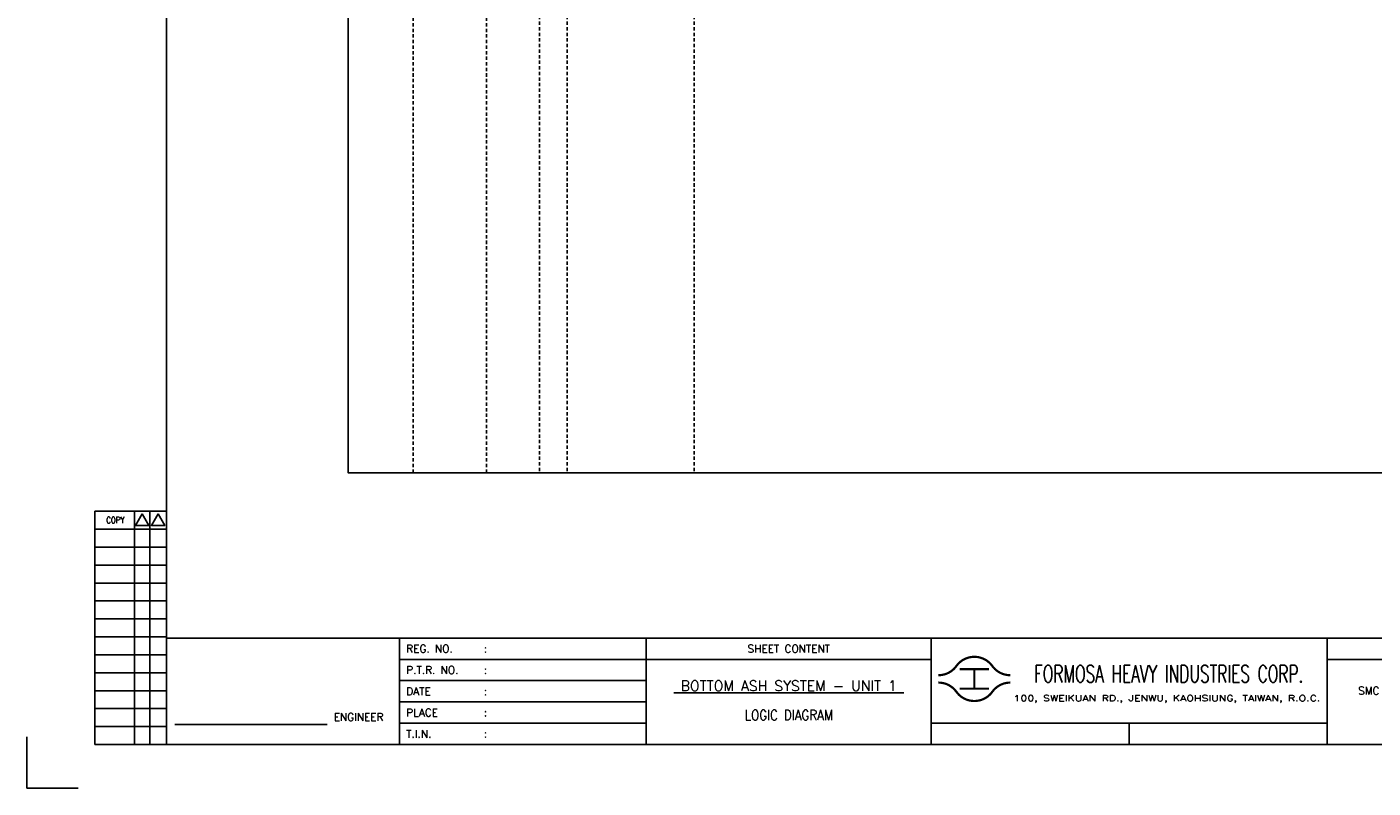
# Model space of a CAD drawing. Extents: x 1547 to 2513, y -183 to 500.
# Tile 1 of 4: x 1547 to 2151, y -183 to 159. Entities that reach past the tile are written whole.
import ezdxf
from ezdxf.enums import TextEntityAlignment as Align

# ---------------------------------------------------------------- set-up
doc = ezdxf.new("R2010")
doc.units = 0
doc.header["$MEASUREMENT"] = 0
doc.linetypes.add('HIDDEN', pattern=[4, 1.5, -1, 1.5])
doc.layers.get('0').update_dxf_attribs({"linetype": 'CONTINUOUS'})
doc.layers.get('DEFPOINTS').update_dxf_attribs({"linetype": 'CONTINUOUS'})
for name, color, linetype in [('CON', 4, 'CONTINUOUS'), ('DIM', 3, 'CONTINUOUS'), ('HID', 2, 'HIDDEN'), ('TEXT', 7, 'CONTINUOUS'), ('圖框CON', 4, 'CONTINUOUS'), ('圖框DIM', 3, 'CONTINUOUS'), ('框線', 6, 'CONTINUOUS')]:
    doc.layers.add(name, color=color, linetype=linetype)
doc.styles.add('E4', font='simplex.shx', dxfattribs={"height": 4})
doc.styles.add('ROMANS', font='romans', dxfattribs={"width": 0.8})

# ---------------------------------------------------------------- blocks, each defined once
blk = doc.blocks.new('Sht_Cont_T3')
at = {"layer": 'TEXT', "color": 3, "linetype": 'Continuous', "style": 'E4'}
for tag, p in [('$SHT_CONT_L1$', (55.63, 24.91)), ('$SHT_CONT_L2$', (55.63, 16.61)), ('$SHT_CONT_L3$', (55.63, 8.3))]:
    blk.add_attdef(tag, text='', height=4, dxfattribs=at).set_placement(p, align=Align.MIDDLE)
blk = doc.blocks.new('1')
at = {"ltscale": 500, "const_width": 0.99}
blk.add_lwpolyline([(1686.83, 57.65, -0.241531), (1678.79, 61.78, 0.512989), (1662.7, 61.78, -0.241531), (1654.66, 57.65, -0.241531)], format="xyb", dxfattribs=at)
for points in [[(1664.14, 60.4), (1677.35, 60.4)], [(1670.74, 60.4), (1670.74, 51.6)], [(1664.14, 51.6), (1677.35, 51.6)]]:
    blk.add_lwpolyline(points, dxfattribs=at)
at = {"const_width": 0.99}
blk.add_lwpolyline([(1686.83, 54.35, 0.241531), (1678.79, 50.22, -0.512989), (1662.7, 50.22, 0.241531), (1654.66, 54.35, 0.241531)], format="xyb", dxfattribs=at)
at = {"layer": 'CON'}
for points in [[(1523.67, 26.6), (1523.67, 74.29)], [(1651.45, 26.6), (1651.45, 74.29)]]:
    blk.add_lwpolyline(points, dxfattribs=at)
at = {"layer": 'CON', "ltscale": 500}
for points in [[(1523.67, 64.75), (1413.11, 64.75)], [(1651.45, 64.75), (1523.67, 64.75)], [(1523.67, 55.22), (1413.11, 55.22)], [(1523.67, 45.69), (1413.11, 45.69)], [(1523.67, 36.15), (1413.11, 36.15)]]:
    blk.add_lwpolyline(points, dxfattribs=at)
at = {"layer": 'DEFPOINTS'}
blk.add_lwpolyline([(1268.99, 7.08), (1246.02, 7.08), (1246.02, 30.05)], dxfattribs=at)
at = {"layer": 'DIM'}
for p, q in [((1276.46, 131.12), (1276.46, 26.6)), ((1276.46, 131.12), (1308.62, 131.12)), ((1294.26, 26.6), (1294.26, 131.12)), ((1301.15, 26.6), (1301.15, 131.12)), ((1276.46, 123.08), (1308.62, 123.08)), ((1276.46, 115.04), (1308.62, 115.04)), ((1276.46, 107), (1308.62, 107)), ((1276.46, 98.96), (1308.62, 98.96)), ((1276.46, 90.92), (1308.62, 90.92)), ((1276.46, 82.88), (1308.62, 82.88)), ((1276.46, 74.84), (1308.62, 74.84)), ((1276.46, 66.8), (1308.62, 66.8)), ((1276.46, 58.76), (1308.62, 58.76)), ((1276.46, 50.72), (1308.62, 50.72)), ((1276.46, 42.68), (1308.62, 42.68)), ((1276.46, 34.64), (1308.62, 34.64)), ((1276.46, 26.6), (1308.62, 26.6))]:
    blk.add_line(p, q, dxfattribs=at)
for points in [[(1297.7, 129.98), (1294.72, 124.81), (1300.69, 124.81)], [(1304.83, 129.98), (1301.84, 124.81), (1307.81, 124.81)]]:
    blk.add_lwpolyline(points, close=True, dxfattribs=at)
at = {"layer": '圖框CON'}
blk.add_line((1740.17, 36.15), (1740.17, 26.6), dxfattribs=at)
for points in [[(1413.11, 26.6), (1413.11, 74.29)], [(1828.89, 26.6), (1828.89, 74.29)], [(2048.1, 64.75), (1828.89, 64.75)], [(1828.89, 36.15), (1802.67, 36.15), (1651.45, 36.15)]]:
    blk.add_lwpolyline(points, dxfattribs=at)
at = {"layer": '圖框DIM'}
blk.add_line((1312.36, 35.55), (1380.65, 35.55), dxfattribs=at)
at = {"layer": '框線'}
for p, q in [((1308.62, 669.81), (1308.62, 26.6)), ((2181.53, 74.29), (1308.62, 74.29)), ((2181.53, 26.6), (1308.62, 26.6))]:
    blk.add_line(p, q, dxfattribs=at)
at = {"color": 90, "ltscale": 500, "style": 'ROMANS', "width": 0.65}
blk.add_text('FORMOSA HEAVY INDUSTRIES CORP.', height=7.7366, dxfattribs=at).set_placement((1757.9, 58.28), align=Align.MIDDLE)
at = {"color": 2, "ltscale": 500, "style": 'ROMANS'}
blk.add_text('SMC LIMAY POWER PLANT PROJECT', height=3.4457, dxfattribs=at).set_placement((1883.48, 50.7), align=Align.MIDDLE_CENTER)
at = {"layer": 'DIM', "style": 'ROMANS', "width": 0.8}
blk.add_text('COPY', height=2.871, dxfattribs=at).set_placement((1285.64, 127.16), align=Align.MIDDLE)
at = {"layer": 'HID', "ltscale": 500, "style": 'ROMANS'}
for s, height, p in [('REG. NO.', 3.446, (1416.1, 69.52)), (':', 3.45, (1450.9, 69.52)), ('P.T.R. NO.', 3.446, (1416.1, 59.99)), (':', 3.45, (1450.9, 59.99)), ('DATE', 3.446, (1416.1, 50.45)), (':', 3.45, (1450.9, 50.45)), ('PLACE', 3.446, (1416.1, 40.92)), (':', 3.45, (1450.9, 40.92)), ('T.I.N.', 3.446, (1416.1, 31.37)), (':', 3.45, (1450.9, 31.39))]:
    blk.add_text(s, height=height, dxfattribs=at).set_placement(p, align=Align.MIDDLE_LEFT)
blk.add_text('SHEET CONTENT', height=3.4457, dxfattribs=at).set_placement((1587.56, 69.52), align=Align.MIDDLE)
at = {"layer": 'HID', "style": 'ROMANS', "width": 1.216198}
blk.add_text('100, SWEIKUAN RD., JENWU, KAOHSIUNG, TAIWAN, R.O.C.', height=2.5897, dxfattribs=at).set_placement((1688.31, 46.06), (1825.84, 46.06), align=Align.FIT)
at = {"layer": 'HID', "style": 'ROMANS'}
blk.add_text('ENGINEER', height=3.446, dxfattribs=at).set_placement((1394.71, 37.18), align=Align.CENTER)

msp = doc.modelspace()

# ---------------------------------------------------------------- linework, layer by layer
at = {"layer": 'CON'}
msp.add_lwpolyline([(1691.16, 458.47), (2405.16, 458.47), (2405.16, -41.33), (1691.16, -41.33)], close=True, dxfattribs=at)
at = {"layer": 'HID'}
for p, q in [((1720.21, 457.77), (1720.21, -41.33)), ((1753.14, 457.77), (1753.14, -41.33)), ((1776.86, 458.47), (1776.86, -41.35)), ((1789.28, 458.47), (1789.28, -41.35)), ((1846.21, 458.47), (1846.21, -41.33))]:
    msp.add_line(p, q, dxfattribs=at)

# ---------------------------------------------------------------- block references
msp.add_blockref('1', (301.1, -189.64))
at = {"layer": 'TEXT', "color": 0}
ref = msp.add_blockref('Sht_Cont_T3', (1824.77, -163.04), dxfattribs=dict(at, xscale=1.148576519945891, yscale=1.148576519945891, zscale=1.148576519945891))
ref.add_attrib('$SHT_CONT_L1$', '%%U BOTTOM ASH SYSTEM - UNIT 1 ', dxfattribs={"color": 3, "linetype": 'Continuous', "height": 4.5943, "style": 'E4'}).set_placement((1888.66, -134.43), align=Align.TOP_CENTER)
ref.add_attrib('$SHT_CONT_L3$', 'LOGIC DIAGRAM', dxfattribs={"color": 3, "linetype": 'Continuous', "height": 4.5943, "style": 'E4', "width": 0.85}).set_placement((1888.66, -153.5), align=Align.BOTTOM_CENTER)

doc.saveas('drawing.dxf')
